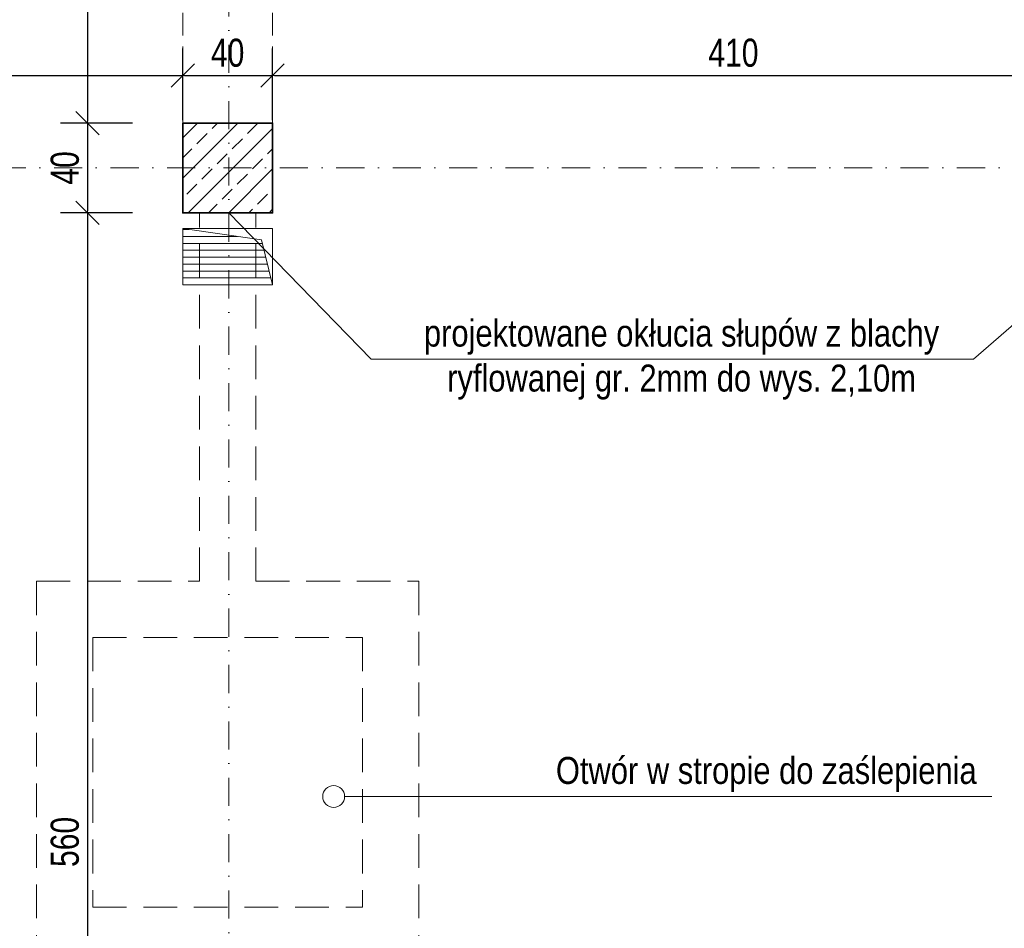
# Model space of a CAD drawing. Header units: millimetres. Extents: x 4946 to 18537, y -10559 to 785.
# Tile 39 of 79: x 6460 to 6898, y -416 to -11. Entities that reach past the tile are written whole.
import ezdxf

# ---------------------------------------------------------------- set-up
doc = ezdxf.new("R2010")
doc.units = ezdxf.units.MM
doc.linetypes.add('DASHDOT', pattern=[1, 0.5, -0.25, 0, -0.25])
doc.linetypes.add('DASHED', pattern=[0.75, 0.5, -0.25])
for name, color, linetype, lineweight in [('mm_went_opis', 7, 'Continuous', 15), ('PG_KONSTRUKCJA', 5, 'Continuous', 35), ('PG_OSIE', 1, 'DASHDOT', 18), ('PG_PODCIĄGI', 1, 'DASHED', 18), ('PG_SCHODY', 2, 'Continuous', 18), ('PG_SZRAF', 1, 'Continuous', 18), ('PG_WENTYLACJA', 1, 'Continuous', 18), ('PG_WYMIARY', 1, 'Continuous', 18)]:
    doc.layers.add(name, color=color, linetype=linetype, lineweight=lineweight)
doc.styles.add('BIKWYM', font='BIKROMSW.SHX', dxfattribs={"width": 0.8})
doc.styles.get("Standard").update_dxf_attribs({"font": 'arial.ttf'})
doc.dimstyles.new('BA_KR_50', dxfattribs={"dimscale": 0.5, "dimtxt": 25, "dimasz": 1.666667, "dimexe": 24, "dimexo": 0, "dimgap": 0, "dimtad": 0, "dimdec": 1, "dimrnd": 0.5, "dimzin": 9, "dimdsep": 46, "dimtxsty": 'BIKWYM', "dimblk": 'WYM-KR', "dimcen": 0, "dimdle": 20, "dimclrd": 256, "dimclre": 256, "dimclrt": 7, "dimadec": 0, "dimazin": 0, "dimtfac": 0.033333, "dimtdec": 1, "dimtmove": 0, "dimatfit": 3, "dimldrblk": 'WYM-KR', "dimfxl": 40, "dimfxlon": 1, "dimtvp": 0.8, "dimtolj": 1, "dimarcsym": 0})

# ---------------------------------------------------------------- blocks, each defined once
blk = doc.blocks.new('A$C243F7E6F')
at = {"layer": 'PG_SZRAF'}
h = blk.add_hatch(dxfattribs=at)
h.set_pattern_fill('ANSI33', color=256, scale=2)
h.set_pattern_definition([(45, (-6891.598, -2675.306), (-8.980256, 8.980256), []), (45, (-6882.618, -2675.306), (-8.980256, 8.980256), [6.35, -3.175])])
h.paths.add_polyline_path([(0, 0), (40, 0), (40, -40), (0, -40)])
at = {"layer": 'PG_KONSTRUKCJA'}
blk.add_lwpolyline([(0, 0), (40, 0), (40, -40), (0, -40), (0, 0)], dxfattribs=at)
blk = doc.blocks.new('WYM-KR')
at = {"color": 7, "linetype": 'ByBlock'}
blk.add_line((6.24, 6.24), (-6.24, -6.24), dxfattribs=at)
at = {"linetype": 'ByBlock'}
blk.add_line((11.52, 0), (-11.52, 0), dxfattribs=at)
blk = doc.blocks.new('*D293')
at = {"layer": 'Defpoints', "color": 0, "transparency": 16777216}
for p in [(6532.05, -36.1), (6121.05, -57.31), (6532.05, -57.31)]:
    blk.add_point(p, dxfattribs=at)
at = {"layer": 'PG_WYMIARY', "lineweight": -2, "transparency": 16777216}
for p, q in [((6121.05, -56.1), (6121.05, -24.1)), ((6532.05, -56.1), (6532.05, -24.1)), ((6121.88, -36.1), (6531.21, -36.1))]:
    blk.add_line(p, q, dxfattribs=at)
at = {"layer": 'PG_WYMIARY', "lineweight": -2, "transparency": 16777216, "xscale": 0.8333333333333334, "yscale": 0.8333333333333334, "zscale": 0.8333333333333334, "rotation": 180}
blk.add_blockref('WYM-KR', (6121.05, -36.1), dxfattribs=at)
at = {"layer": 'PG_WYMIARY', "lineweight": -2, "transparency": 16777216, "xscale": 0.8333333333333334, "yscale": 0.8333333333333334, "zscale": 0.8333333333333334}
blk.add_blockref('WYM-KR', (6532.05, -36.1), dxfattribs=at)
at = {"layer": 'PG_WYMIARY', "color": 7, "transparency": 16777216, "insert": (6326.55, -26.1), "char_height": 12.5, "attachment_point": 5, "style": 'BIKWYM'}
blk.add_mtext('\\A1;411', dxfattribs=at)
blk = doc.blocks.new('*D294')
at = {"layer": 'Defpoints', "color": 0, "transparency": 16777216}
for p in [(6572.05, -36.1), (6532.05, -57.31), (6572.05, -57.31)]:
    blk.add_point(p, dxfattribs=at)
at = {"layer": 'PG_WYMIARY', "lineweight": -2, "transparency": 16777216}
for p, q in [((6532.05, -56.1), (6532.05, -24.1)), ((6572.05, -56.1), (6572.05, -24.1)), ((6532.88, -36.1), (6571.21, -36.1))]:
    blk.add_line(p, q, dxfattribs=at)
at = {"layer": 'PG_WYMIARY', "lineweight": -2, "transparency": 16777216, "xscale": 0.8333333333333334, "yscale": 0.8333333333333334, "zscale": 0.8333333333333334, "rotation": 180}
blk.add_blockref('WYM-KR', (6532.05, -36.1), dxfattribs=at)
at = {"layer": 'PG_WYMIARY', "lineweight": -2, "transparency": 16777216, "xscale": 0.8333333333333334, "yscale": 0.8333333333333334, "zscale": 0.8333333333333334}
blk.add_blockref('WYM-KR', (6572.05, -36.1), dxfattribs=at)
at = {"layer": 'PG_WYMIARY', "color": 7, "transparency": 16777216, "insert": (6552.05, -26.1), "char_height": 12.5, "attachment_point": 5, "style": 'BIKWYM'}
blk.add_mtext('\\A1;40', dxfattribs=at)
blk = doc.blocks.new('*D295')
at = {"layer": 'Defpoints', "color": 0, "transparency": 16777216}
for p in [(6982.05, -36.1), (6572.05, -57.31), (6982.05, -57.31)]:
    blk.add_point(p, dxfattribs=at)
at = {"layer": 'PG_WYMIARY', "lineweight": -2, "transparency": 16777216}
for p, q in [((6572.05, -56.1), (6572.05, -24.1)), ((6982.05, -56.1), (6982.05, -24.1)), ((6572.88, -36.1), (6981.21, -36.1))]:
    blk.add_line(p, q, dxfattribs=at)
at = {"layer": 'PG_WYMIARY', "lineweight": -2, "transparency": 16777216, "xscale": 0.8333333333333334, "yscale": 0.8333333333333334, "zscale": 0.8333333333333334, "rotation": 180}
blk.add_blockref('WYM-KR', (6572.05, -36.1), dxfattribs=at)
at = {"layer": 'PG_WYMIARY', "lineweight": -2, "transparency": 16777216, "xscale": 0.8333333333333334, "yscale": 0.8333333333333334, "zscale": 0.8333333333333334}
blk.add_blockref('WYM-KR', (6982.05, -36.1), dxfattribs=at)
at = {"layer": 'PG_WYMIARY', "color": 7, "transparency": 16777216, "insert": (6777.05, -26.1), "char_height": 12.5, "attachment_point": 5, "style": 'BIKWYM'}
blk.add_mtext('\\A1;410', dxfattribs=at)
blk = doc.blocks.new('*D320')
at = {"layer": 'Defpoints', "color": 0, "transparency": 16777216}
for p in [(6528.8, 492.69), (6489.67, -57.31), (6532.05, -57.31)]:
    blk.add_point(p, dxfattribs=at)
at = {"layer": 'PG_WYMIARY', "lineweight": -2, "transparency": 16777216}
for p, q in [((6509.67, 492.69), (6477.67, 492.69)), ((6489.67, 491.86), (6489.67, -56.47)), ((6509.67, -57.31), (6477.67, -57.31))]:
    blk.add_line(p, q, dxfattribs=at)
at = {"layer": 'PG_WYMIARY', "lineweight": -2, "transparency": 16777216, "xscale": 0.8333333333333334, "yscale": 0.8333333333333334, "zscale": 0.8333333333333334}
for p, rotation in [((6489.67, 492.69), 90), ((6489.67, -57.31), 270)]:
    blk.add_blockref('WYM-KR', p, dxfattribs=dict(at, rotation=rotation))
at = {"layer": 'PG_WYMIARY', "color": 7, "transparency": 16777216, "insert": (6479.67, 217.69), "char_height": 12.5, "attachment_point": 5, "rotation": 90, "style": 'BIKWYM'}
blk.add_mtext('\\A1;550', dxfattribs=at)
blk = doc.blocks.new('*D321')
at = {"layer": 'Defpoints', "color": 0, "transparency": 16777216}
for p in [(6532.05, -57.31), (6489.67, -97.31), (6532.05, -97.31)]:
    blk.add_point(p, dxfattribs=at)
at = {"layer": 'PG_WYMIARY', "lineweight": -2, "transparency": 16777216}
for p, q in [((6509.67, -57.31), (6477.67, -57.31)), ((6489.67, -58.14), (6489.67, -96.47)), ((6509.67, -97.31), (6477.67, -97.31))]:
    blk.add_line(p, q, dxfattribs=at)
at = {"layer": 'PG_WYMIARY', "lineweight": -2, "transparency": 16777216, "xscale": 0.8333333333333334, "yscale": 0.8333333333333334, "zscale": 0.8333333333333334}
for p, rotation in [((6489.67, -57.31), 90), ((6489.67, -97.31), 270)]:
    blk.add_blockref('WYM-KR', p, dxfattribs=dict(at, rotation=rotation))
at = {"layer": 'PG_WYMIARY', "color": 7, "transparency": 16777216, "insert": (6479.67, -77.31), "char_height": 12.5, "attachment_point": 5, "rotation": 90, "style": 'BIKWYM'}
blk.add_mtext('\\A1;40', dxfattribs=at)
blk = doc.blocks.new('*D322')
at = {"layer": 'Defpoints', "color": 0, "transparency": 16777216}
for p in [(6532.05, -97.31), (6489.67, -657.31), (6532.05, -657.31)]:
    blk.add_point(p, dxfattribs=at)
at = {"layer": 'PG_WYMIARY', "lineweight": -2, "transparency": 16777216}
for p, q in [((6509.67, -97.31), (6477.67, -97.31)), ((6489.67, -98.14), (6489.67, -656.47)), ((6509.67, -657.31), (6477.67, -657.31))]:
    blk.add_line(p, q, dxfattribs=at)
at = {"layer": 'PG_WYMIARY', "lineweight": -2, "transparency": 16777216, "xscale": 0.8333333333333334, "yscale": 0.8333333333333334, "zscale": 0.8333333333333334}
for p, rotation in [((6489.67, -97.31), 90), ((6489.67, -657.31), 270)]:
    blk.add_blockref('WYM-KR', p, dxfattribs=dict(at, rotation=rotation))
at = {"layer": 'PG_WYMIARY', "color": 7, "transparency": 16777216, "insert": (6479.67, -377.31), "char_height": 12.5, "attachment_point": 5, "rotation": 90, "style": 'BIKWYM'}
blk.add_mtext('\\A1;560', dxfattribs=at)

msp = doc.modelspace()

# ---------------------------------------------------------------- hatches: boundary and pattern name
at = {"layer": 'PG_WENTYLACJA', "true_color": 0x000000}
h = msp.add_hatch(dxfattribs=at)
h.set_pattern_fill('ANSI31', color=18, scale=0.97, angle=135)
h.paths.add_polyline_path([(6567.05, -109.31), (6532.05, -104.31), (6532.05, -129.31), (6572.05, -129.31)])

# ---------------------------------------------------------------- linework, layer by layer
at = {"layer": 'mm_went_opis'}
for p, q in [((6883.77, -162.42), (6615.89, -162.42)), ((6892.07, -357.1), (6604.07, -357.1))]:
    msp.add_line(p, q, dxfattribs=at)
for points in [[(6883.77, -162.42), (6982.05, -77.31)], [(6552.55, -97.31), (6615.89, -162.42)]]:
    msp.add_lwpolyline(points, dxfattribs=at)
msp.add_circle((6599.21, -357.1), 4.86, dxfattribs=at)
at = {"layer": 'PG_OSIE', "color": 18, "ltscale": 25, "true_color": 0x000000}
for points in [[(6552.55, 780.75), (6552.55, -2070.06)], [(5847.38, -77.31), (8127.62, -77.31)]]:
    msp.add_lwpolyline(points, dxfattribs=at)
at = {"layer": 'PG_PODCIĄGI', "color": 18, "ltscale": 30, "true_color": 0x000000}
for p, q in [((6539.55, -261.3), (6539.55, -97.31)), ((6564.55, -261.3), (6564.55, -97.31)), ((6467.05, -261.3), (6539.55, -261.3)), ((6467.05, -261.3), (6467.05, -431.3)), ((6564.55, -261.3), (6637.05, -261.3)), ((6637.05, -261.3), (6637.05, -431.3)), ((6492.05, -286.3), (6612.05, -286.3)), ((6492.05, -286.3), (6492.05, -406.3)), ((6612.05, -286.3), (6612.05, -406.3)), ((6492.05, -406.3), (6612.05, -406.3))]:
    msp.add_line(p, q, dxfattribs=at)
at = {"layer": 'PG_PODCIĄGI', "color": 18, "ltscale": 20, "true_color": 0x000000}
for points in [[(6532.05, 561.69), (6532.05, -97.31)], [(6572.05, 561.69), (6572.05, -97.31)]]:
    msp.add_lwpolyline(points, dxfattribs=at)
at = {"layer": 'PG_SCHODY'}
msp.add_lwpolyline([(6532.05, -57.31), (6572.05, -57.31), (6572.05, -97.31), (6532.05, -97.31)], close=True, dxfattribs=at)
at = {"layer": 'PG_WENTYLACJA', "color": 18, "true_color": 0x000000}
for p, q in [((6532.05, -104.31), (6567.05, -109.31)), ((6567.05, -109.31), (6572.05, -129.31))]:
    msp.add_line(p, q, dxfattribs=at)
msp.add_lwpolyline([(6532.05, -104.31), (6572.05, -104.31), (6572.05, -129.31), (6532.05, -129.31)], close=True, dxfattribs=at)

# ---------------------------------------------------------------- block references
at = {"layer": 'PG_KONSTRUKCJA', "color": 18, "true_color": 0x000000}
msp.add_blockref('A$C243F7E6F', (6532.05, -57.31), dxfattribs=at)

# ---------------------------------------------------------------- texts
at = {"layer": 'mm_went_opis', "char_height": 12, "width": 240.0682, "attachment_point": 2}
for s, insert in [('{\\fArial Narrow|b0|i0|c238|p34;projektowane okłucia słupów z blachy ryflowanej gr. 2mm do wys. 2,10m}', (6753.97, -144.82)), ('{\\fArial Narrow|b0|i0|c238|p34;Otwór w stropie do zaślepienia }', (6791.66, -339.49))]:
    msp.add_mtext(s, dxfattribs=dict(at, insert=insert))

# ---------------------------------------------------------------- dimensions: what is measured, and where the dimension line sits
at = {"layer": 'PG_WYMIARY'}
for base, p1, p2, picture, middle in [((6489.67, -57.31), (6528.8, 492.69), (6532.05, -57.31), '*D320', (6479.67, 217.69)), ((6489.67, -97.31), (6532.05, -57.31), (6532.05, -97.31), '*D321', (6479.67, -77.31)), ((6489.67, -657.31), (6532.05, -97.31), (6532.05, -657.31), '*D322', (6479.67, -377.31))]:
    dim = msp.add_linear_dim(base=base, p1=p1, p2=p2, angle=90, dimstyle='BA_KR_50', override={"dimdec": 0, "dimrnd": 0, "dimtmove": 1}, dxfattribs=at)
    dim.commit()
    dim.dimension.update_dxf_attribs({"geometry": picture, "text_midpoint": middle})
for base, p1, p2, picture, middle in [((6532.05, -36.1), (6121.05, -57.31), (6532.05, -57.31), '*D293', (6326.55, -26.1)), ((6572.05, -36.1), (6532.05, -57.31), (6572.05, -57.31), '*D294', (6552.05, -26.1)), ((6982.05, -36.1), (6572.05, -57.31), (6982.05, -57.31), '*D295', (6777.05, -26.1))]:
    dim = msp.add_linear_dim(base=base, p1=p1, p2=p2, dimstyle='BA_KR_50', override={"dimdec": 0, "dimrnd": 0, "dimtmove": 1}, dxfattribs=at)
    dim.commit()
    dim.dimension.update_dxf_attribs({"geometry": picture, "text_midpoint": middle})

doc.saveas('drawing.dxf')
